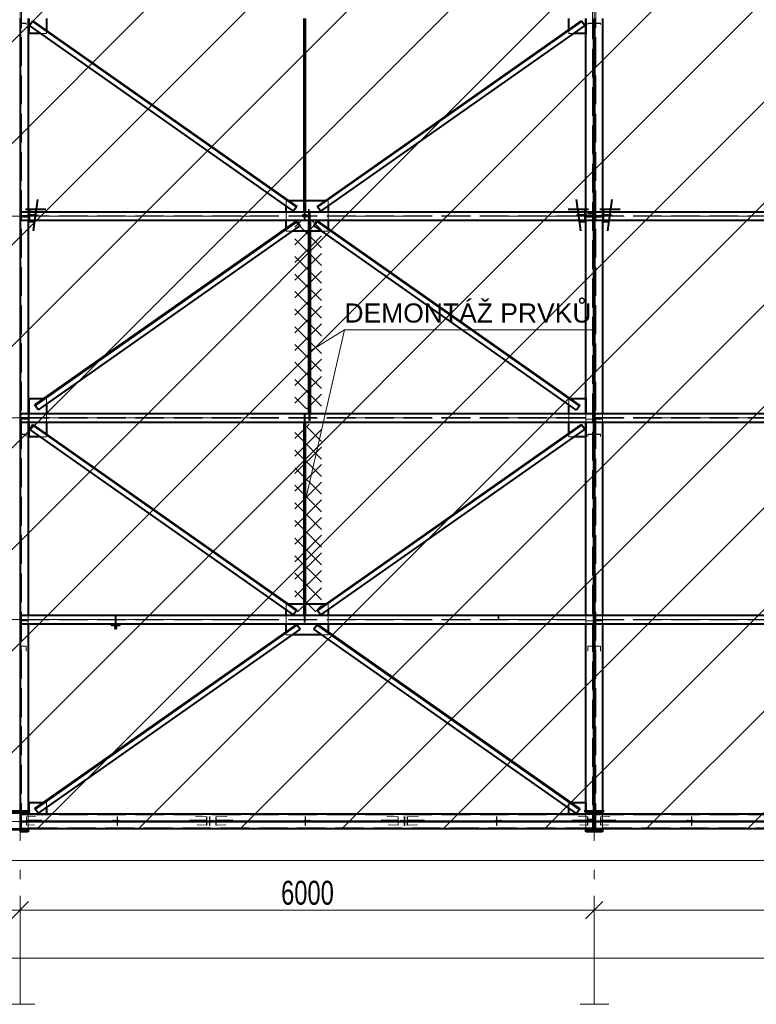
# Model space of a CAD drawing. Header units: metres. Extents: x 235 to 340, y 94 to 153.
# Tile 20 of 48: x 271 to 279, y 127 to 137. Entities that reach past the tile are written whole.
import ezdxf

# ---------------------------------------------------------------- set-up
doc = ezdxf.new("R2010")
doc.units = ezdxf.units.M
for name, pattern in [('__RA_15', [1.7, 1, -0.3, 0.1, -0.3]), ('__RA_2', [0.4, 0.3, -0.1]), ('__RA_4', [0.6, 0.3, -0.1, 0, -0.1, 0, -0.1])]:
    doc.linetypes.add(name, pattern=pattern)
for name, color, linetype, lineweight in [('OSY', 204, '__RA_15', 13), ('POPIS', 7, 'Continuous', 13), ('Standard', 7, 'Continuous', 40), ('VYZTUZ', 11, 'Continuous', 50)]:
    doc.layers.add(name, color=color, linetype=linetype, lineweight=lineweight)
doc.styles.add('ARIAL', font='ARIAL.TTF')

msp = doc.modelspace()

# ---------------------------------------------------------------- linework, layer by layer
at = {"layer": 'OSY', "color": 204, "linetype": '__RA_15', "lineweight": 13}
for p, q in [((271.266, 126.792), (271.266, 152.32)), ((277.266, 126.792), (277.266, 152.32)), ((242.178, 135.02), (323.276, 135.02)), ((242.178, 132.912), (323.276, 132.912)), ((242.178, 130.804), (323.276, 130.804)), ((242.178, 128.697), (323.276, 128.697)), ((271.266, 126.792), (271.266, 126.792)), ((277.266, 126.792), (277.266, 126.792))]:
    msp.add_line(p, q, dxfattribs=at)
at = {"layer": 'OSY', "color": 204, "linetype": 'Continuous', "lineweight": 13}
for p, q in [((271.42, 126.786), (271.121, 126.786)), ((277.42, 126.786), (277.121, 126.786))]:
    msp.add_line(p, q, dxfattribs=at)
at = {"layer": 'Standard', "color": 1, "linetype": 'Continuous', "lineweight": 13}
for p, q in [((262.964, 128.622), (273.577, 139.235)), ((264.024, 128.622), (274.638, 139.235)), ((265.085, 128.622), (275.698, 139.235)), ((266.145, 128.622), (276.759, 139.235)), ((267.206, 128.622), (277.82, 139.235)), ((268.267, 128.622), (278.88, 139.235)), ((269.327, 128.622), (279.941, 139.235)), ((270.388, 128.622), (281.002, 139.235)), ((271.449, 128.622), (282.062, 139.235)), ((272.509, 128.622), (283.123, 139.235)), ((273.57, 128.622), (283.266, 138.317)), ((274.631, 128.622), (283.266, 137.256)), ((275.691, 128.622), (283.266, 136.196)), ((276.752, 128.622), (283.266, 135.135)), ((277.813, 128.622), (283.266, 134.074)), ((278.873, 128.622), (283.266, 133.014))]:
    msp.add_line(p, q, dxfattribs=at)
at = {"layer": 'Standard', "color": 136, "linetype": '__RA_2', "lineweight": 18}
for p, q in [((271.282, 128.587), (271.282, 138.766)), ((277.25, 138.766), (277.25, 128.587)), ((277.282, 128.587), (277.282, 138.766)), ((271.272, 137.03), (271.332, 137.03)), ((271.278, 137.034), (271.278, 137.038)), ((271.332, 137.034), (271.278, 137.034)), ((271.278, 137.034), (271.278, 137.03)), ((271.332, 137.03), (271.332, 137.034)), ((271.332, 137.021), (271.332, 137.03)), ((277.254, 137.034), (277.2, 137.034)), ((277.2, 137.034), (277.2, 137.03)), ((277.2, 137.03), (277.2, 137.021)), ((277.2, 137.03), (277.26, 137.03)), ((277.254, 137.038), (277.254, 137.034)), ((277.254, 137.03), (277.254, 137.034)), ((277.272, 137.03), (277.332, 137.03)), ((277.278, 137.034), (277.278, 137.038)), ((277.332, 137.034), (277.278, 137.034)), ((277.278, 137.034), (277.278, 137.03)), ((277.332, 137.03), (277.332, 137.034)), ((277.332, 137.021), (277.332, 137.03)), ((271.542, 136.927), (271.481, 136.927)), ((271.542, 136.958), (271.542, 136.951)), ((271.542, 136.951), (271.542, 136.927)), ((277, 136.927), (277, 136.965)), ((277.051, 136.927), (277, 136.927)), ((274.062, 135.18), (274.046, 135.18)), ((274.046, 135.125), (274.046, 135.18)), ((274.073, 135.18), (274.062, 135.18)), ((274.247, 135.18), (274.235, 135.18)), ((274.469, 135.18), (274.459, 135.18)), ((274.486, 135.18), (274.469, 135.18)), ((274.486, 135.18), (274.486, 135.125)), ((271.363, 135.036), (271.343, 135.038)), ((271.352, 135.065), (271.352, 134.975)), ((271.363, 135.065), (271.363, 135.036)), ((271.417, 135.038), (271.363, 135.036)), ((271.367, 135.029), (271.367, 135.065)), ((274.046, 134.975), (274.046, 135.065)), ((274.226, 135.038), (274.226, 135.032)), ((274.235, 134.992), (274.235, 135.065)), ((274.236, 134.992), (274.236, 135.065)), ((274.241, 134.992), (274.241, 135.065)), ((274.245, 134.992), (274.245, 135.065)), ((274.247, 135.065), (274.247, 134.992)), ((274.28, 135.093), (274.28, 135.085)), ((274.28, 135.085), (274.28, 135.032)), ((274.286, 135.085), (274.28, 135.085)), ((274.285, 135.052), (274.286, 135.052)), ((274.285, 134.975), (274.285, 135.052)), ((274.286, 135.093), (274.286, 135.085)), ((274.286, 135.026), (274.286, 135.085)), ((274.286, 135.052), (274.291, 135.052)), ((274.286, 134.975), (274.286, 135.052)), ((274.291, 135.052), (274.295, 135.052)), ((274.291, 134.975), (274.291, 135.052)), ((274.295, 135.052), (274.297, 135.052)), ((274.295, 134.975), (274.295, 135.052)), ((274.297, 135.052), (274.297, 134.975)), ((274.486, 135.065), (274.486, 134.975)), ((277.168, 135.036), (277.114, 135.038)), ((277.165, 135.065), (277.165, 135.029)), ((277.168, 135.036), (277.168, 135.065)), ((277.188, 135.038), (277.168, 135.036)), ((277.18, 135.017), (277.18, 135.065)), ((277.252, 135.046), (277.2, 135.046)), ((277.2, 135.046), (277.2, 135.038)), ((277.2, 135.046), (277.2, 135.046)), ((277.2, 135.038), (277.26, 135.038)), ((277.252, 135.099), (277.252, 135.098)), ((277.252, 135.098), (277.252, 135.046)), ((277.26, 135.098), (277.252, 135.098)), ((277.363, 135.036), (277.343, 135.038)), ((277.352, 135.065), (277.352, 134.975)), ((277.363, 135.065), (277.363, 135.036)), ((277.417, 135.038), (277.363, 135.036)), ((277.367, 135.029), (277.367, 135.065)), ((271.272, 135.022), (277.26, 135.022)), ((271.332, 135.018), (271.272, 135.018)), ((271.272, 135.017), (277.26, 135.017)), ((271.272, 135.007), (271.35, 135.007)), ((271.28, 134.975), (271.28, 135.01)), ((271.28, 135.01), (271.28, 135.01)), ((271.28, 135.01), (271.332, 135.01)), ((271.362, 135.025), (271.282, 135.025)), ((271.282, 135.025), (271.352, 135.025)), ((271.352, 135.021), (271.282, 135.021)), ((271.282, 135.017), (271.362, 135.017)), ((271.332, 135.018), (271.332, 135.018)), ((271.332, 135.01), (271.332, 135.018)), ((271.344, 135.032), (271.367, 135.029)), ((271.367, 135.021), (271.344, 135.024)), ((271.344, 135.018), (271.363, 135.016)), ((271.35, 135.017), (271.35, 135.007)), ((271.454, 135.032), (271.362, 135.025)), ((271.362, 135.017), (271.362, 135.025)), ((271.362, 135.017), (271.453, 135.024)), ((271.363, 135.016), (271.414, 135.018)), ((271.363, 135.016), (271.363, 134.975)), ((271.363, 134.962), (271.407, 134.964)), ((271.428, 135.032), (271.367, 135.029)), ((271.367, 135.021), (271.427, 135.024)), ((271.367, 134.975), (271.367, 135.021)), ((274.216, 135.024), (274.216, 135.032)), ((274.296, 135.024), (274.216, 135.024)), ((274.216, 135.024), (274.296, 135.024)), ((274.296, 135.024), (274.216, 135.024)), ((274.216, 135.024), (274.216, 135.016)), ((274.216, 135.024), (274.296, 135.024)), ((274.296, 135.02), (274.216, 135.02)), ((274.296, 135.02), (274.216, 135.02)), ((274.216, 135.016), (274.296, 135.016)), ((274.216, 135.016), (274.296, 135.016)), ((274.28, 135.032), (274.226, 135.032)), ((274.226, 135.032), (274.226, 135.026)), ((274.226, 135.026), (274.286, 135.026)), ((274.226, 135.024), (274.226, 135.018)), ((274.286, 135.018), (274.226, 135.018)), ((274.226, 135.018), (274.226, 135.012)), ((274.226, 135.012), (274.28, 135.012)), ((274.236, 134.992), (274.235, 134.992)), ((274.241, 134.992), (274.236, 134.992)), ((274.245, 134.992), (274.241, 134.992)), ((274.247, 134.992), (274.245, 134.992)), ((274.28, 135.012), (274.28, 135.018)), ((274.28, 135.012), (274.28, 134.958)), ((274.28, 134.958), (274.286, 134.958)), ((274.286, 135.018), (274.286, 135.024)), ((274.286, 134.958), (274.286, 135.018)), ((274.296, 135.032), (274.296, 135.024)), ((274.296, 135.024), (274.296, 135.016)), ((277.17, 135.025), (277.077, 135.032)), ((277.078, 135.024), (277.17, 135.017)), ((277.165, 135.029), (277.104, 135.032)), ((277.105, 135.024), (277.165, 135.021)), ((277.117, 135.018), (277.168, 135.016)), ((277.125, 134.964), (277.168, 134.962)), ((277.165, 135.029), (277.188, 135.032)), ((277.187, 135.024), (277.165, 135.021)), ((277.165, 135.021), (277.165, 134.975)), ((277.168, 135.016), (277.187, 135.018)), ((277.168, 134.975), (277.168, 135.016)), ((277.17, 135.025), (277.17, 135.017)), ((277.25, 135.025), (277.17, 135.025)), ((277.17, 135.017), (277.25, 135.017)), ((277.18, 135.025), (277.25, 135.025)), ((277.25, 135.021), (277.18, 135.021)), ((277.18, 135.007), (277.18, 135.017)), ((277.18, 134.975), (277.18, 135.007)), ((277.18, 135.007), (277.26, 135.007)), ((277.272, 135.022), (283.26, 135.022)), ((277.332, 135.018), (277.272, 135.018)), ((277.272, 135.017), (283.26, 135.017)), ((277.272, 135.007), (277.35, 135.007)), ((277.28, 134.975), (277.28, 135.01)), ((277.28, 135.01), (277.28, 135.01)), ((277.28, 135.01), (277.332, 135.01)), ((277.362, 135.025), (277.282, 135.025)), ((277.282, 135.025), (277.352, 135.025)), ((277.352, 135.021), (277.282, 135.021)), ((277.282, 135.017), (277.362, 135.017)), ((277.332, 135.018), (277.332, 135.018)), ((277.332, 135.01), (277.332, 135.018)), ((277.344, 135.032), (277.367, 135.029)), ((277.367, 135.021), (277.344, 135.024)), ((277.344, 135.018), (277.363, 135.016)), ((277.35, 135.017), (277.35, 135.007)), ((277.454, 135.032), (277.362, 135.025)), ((277.362, 135.017), (277.362, 135.025)), ((277.362, 135.017), (277.453, 135.024)), ((277.363, 135.016), (277.414, 135.018)), ((277.363, 135.016), (277.363, 134.975)), ((277.363, 134.962), (277.407, 134.964)), ((277.428, 135.032), (277.367, 135.029)), ((277.367, 135.021), (277.427, 135.024)), ((277.367, 134.975), (277.367, 135.021)), ((274.046, 134.882), (274.046, 134.89)), ((274.046, 134.86), (274.046, 134.882)), ((274.107, 134.86), (274.046, 134.86)), ((274.297, 134.86), (274.285, 134.86)), ((274.486, 134.86), (274.424, 134.86)), ((274.486, 134.89), (274.486, 134.882)), ((274.486, 134.882), (274.486, 134.86)), ((271.526, 133.112), (271.515, 133.112)), ((271.542, 133.112), (271.526, 133.112)), ((271.542, 133.112), (271.542, 133.057)), ((277.005, 133.112), (277, 133.112)), ((277, 133.05), (277, 133.112)), ((277.016, 133.112), (277.005, 133.112)), ((271.278, 132.961), (271.272, 132.961)), ((271.272, 132.915), (277.26, 132.915)), ((271.272, 132.909), (277.26, 132.909)), ((271.272, 132.899), (271.35, 132.899)), ((271.278, 132.94), (271.278, 132.961)), ((271.278, 132.961), (271.278, 132.961)), ((271.35, 132.909), (271.35, 132.899)), ((271.352, 132.957), (271.352, 132.867)), ((271.362, 132.867), (271.362, 132.957)), ((271.542, 132.957), (271.542, 132.867)), ((274.235, 132.945), (274.236, 132.945)), ((274.235, 132.867), (274.235, 132.945)), ((274.236, 132.945), (274.241, 132.945)), ((274.236, 132.867), (274.236, 132.945)), ((274.241, 132.945), (274.245, 132.945)), ((274.241, 132.867), (274.241, 132.945)), ((274.245, 132.945), (274.247, 132.945)), ((274.245, 132.867), (274.245, 132.945)), ((274.247, 132.945), (274.247, 132.867)), ((274.285, 132.885), (274.285, 132.957)), ((274.286, 132.885), (274.285, 132.885)), ((274.286, 132.885), (274.286, 132.957)), ((274.291, 132.885), (274.286, 132.885)), ((274.291, 132.885), (274.291, 132.957)), ((274.295, 132.885), (274.291, 132.885)), ((274.295, 132.885), (274.295, 132.957)), ((274.297, 132.885), (274.295, 132.885)), ((274.297, 132.957), (274.297, 132.885)), ((277, 132.867), (277, 132.957)), ((277.18, 132.909), (277.18, 132.957)), ((277.18, 132.957), (277.18, 132.909)), ((277.18, 132.899), (277.18, 132.909)), ((277.18, 132.867), (277.18, 132.899)), ((277.18, 132.899), (277.18, 132.867)), ((277.18, 132.899), (277.26, 132.899)), ((277.254, 132.961), (277.254, 132.961)), ((277.26, 132.961), (277.254, 132.961)), ((277.254, 132.961), (277.254, 132.94)), ((277.278, 132.961), (277.272, 132.961)), ((277.272, 132.915), (283.26, 132.915)), ((277.272, 132.909), (283.26, 132.909)), ((277.272, 132.899), (277.35, 132.899)), ((277.278, 132.94), (277.278, 132.961)), ((277.278, 132.961), (277.278, 132.961)), ((277.35, 132.909), (277.35, 132.899)), ((277.352, 132.957), (277.352, 132.867)), ((271.272, 132.737), (271.332, 132.737)), ((271.278, 132.74), (271.278, 132.742)), ((271.332, 132.74), (271.278, 132.74)), ((271.278, 132.74), (271.278, 132.731)), ((271.332, 132.737), (271.332, 132.74)), ((271.332, 132.718), (271.332, 132.737)), ((271.542, 132.712), (271.481, 132.712)), ((271.542, 132.743), (271.542, 132.735)), ((271.542, 132.735), (271.542, 132.712)), ((277, 132.712), (277, 132.75)), ((277.051, 132.712), (277, 132.712)), ((277.254, 132.74), (277.2, 132.74)), ((277.2, 132.74), (277.2, 132.737)), ((277.2, 132.737), (277.2, 132.718)), ((277.2, 132.737), (277.26, 132.737)), ((277.254, 132.742), (277.254, 132.74)), ((277.254, 132.731), (277.254, 132.74)), ((277.272, 132.737), (277.332, 132.737)), ((277.278, 132.74), (277.278, 132.742)), ((277.332, 132.74), (277.278, 132.74)), ((277.278, 132.74), (277.278, 132.731)), ((277.332, 132.737), (277.332, 132.74)), ((277.332, 132.718), (277.332, 132.737)), ((274.062, 130.964), (274.046, 130.964)), ((274.046, 130.91), (274.046, 130.964)), ((274.073, 130.964), (274.062, 130.964)), ((274.247, 130.964), (274.235, 130.964)), ((274.486, 130.964), (274.459, 130.964)), ((274.486, 130.964), (274.486, 130.91)), ((271.352, 130.849), (271.352, 130.759)), ((272.262, 130.817), (272.262, 130.849)), ((272.27, 130.849), (272.27, 130.817)), ((274.046, 130.759), (274.046, 130.849)), ((274.235, 130.777), (274.235, 130.849)), ((274.236, 130.777), (274.236, 130.849)), ((274.241, 130.777), (274.241, 130.849)), ((274.245, 130.777), (274.245, 130.849)), ((274.247, 130.849), (274.247, 130.777)), ((274.486, 130.849), (274.486, 130.759)), ((276.262, 130.817), (276.262, 130.849)), ((276.27, 130.849), (276.27, 130.817)), ((277.18, 130.801), (277.18, 130.849)), ((277.352, 130.849), (277.352, 130.759)), ((271.272, 130.807), (277.26, 130.807)), ((271.272, 130.801), (277.26, 130.801)), ((271.272, 130.791), (271.35, 130.791)), ((271.35, 130.801), (271.35, 130.791)), ((272.27, 130.817), (272.262, 130.817)), ((272.262, 130.817), (272.262, 130.807)), ((272.262, 130.801), (272.262, 130.791)), ((272.262, 130.791), (272.27, 130.791)), ((272.262, 130.759), (272.262, 130.791)), ((272.27, 130.807), (272.27, 130.817)), ((272.27, 130.791), (272.27, 130.801)), ((272.27, 130.791), (272.27, 130.759)), ((274.236, 130.777), (274.235, 130.777)), ((274.241, 130.777), (274.236, 130.777)), ((274.245, 130.777), (274.241, 130.777)), ((274.247, 130.777), (274.245, 130.777)), ((276.27, 130.817), (276.262, 130.817)), ((276.262, 130.817), (276.262, 130.807)), ((276.27, 130.807), (276.27, 130.817)), ((277.18, 130.791), (277.18, 130.801)), ((277.18, 130.759), (277.18, 130.791)), ((277.18, 130.791), (277.26, 130.791)), ((277.272, 130.807), (283.26, 130.807)), ((277.272, 130.801), (283.26, 130.801)), ((277.272, 130.791), (277.35, 130.791)), ((277.35, 130.801), (277.35, 130.791)), ((274.046, 130.667), (274.046, 130.674)), ((274.046, 130.644), (274.046, 130.667)), ((274.107, 130.644), (274.046, 130.644)), ((274.486, 130.644), (274.424, 130.644)), ((274.486, 130.674), (274.486, 130.667)), ((274.486, 130.667), (274.486, 130.644)), ((271.272, 130.527), (271.332, 130.527)), ((271.278, 130.528), (271.278, 130.531)), ((271.332, 130.528), (271.278, 130.528)), ((271.278, 130.528), (271.278, 130.497)), ((271.332, 130.527), (271.332, 130.528)), ((271.332, 130.476), (271.332, 130.527)), ((277.254, 130.528), (277.2, 130.528)), ((277.2, 130.528), (277.2, 130.527)), ((277.2, 130.527), (277.2, 130.476)), ((277.2, 130.527), (277.26, 130.527)), ((277.254, 130.531), (277.254, 130.528)), ((277.254, 130.497), (277.254, 130.528)), ((277.272, 130.527), (277.332, 130.527)), ((277.278, 130.528), (277.278, 130.531)), ((277.332, 130.528), (277.278, 130.528)), ((277.278, 130.528), (277.278, 130.497)), ((277.332, 130.527), (277.332, 130.528)), ((277.332, 130.476), (277.332, 130.527)), ((271.519, 128.892), (271.508, 128.892)), ((271.542, 128.892), (271.519, 128.892)), ((271.542, 128.892), (271.542, 128.842)), ((277.012, 128.892), (277, 128.892)), ((277, 128.835), (277, 128.892)), ((277.023, 128.892), (277.012, 128.892)), ((271.272, 128.772), (271.272, 128.782)), ((271.272, 128.766), (277.26, 128.766)), ((271.352, 128.772), (271.352, 128.622)), ((277.18, 128.622), (277.18, 128.772)), ((277.254, 128.775), (277.254, 128.774)), ((277.254, 128.774), (277.254, 128.72)), ((277.26, 128.774), (277.254, 128.774)), ((277.26, 128.782), (277.26, 128.772)), ((277.272, 128.772), (277.272, 128.782)), ((277.272, 128.766), (283.26, 128.766)), ((277.352, 128.772), (277.352, 128.622)), ((271.272, 128.697), (277.26, 128.697)), ((277.26, 128.697), (271.272, 128.697)), ((271.332, 128.694), (271.272, 128.694)), ((271.278, 128.689), (271.278, 128.688)), ((271.278, 128.634), (271.278, 128.688)), ((271.278, 128.688), (271.332, 128.688)), ((271.416, 128.702), (271.282, 128.702)), ((271.282, 128.694), (271.416, 128.694)), ((271.332, 128.694), (271.332, 128.695)), ((271.332, 128.688), (271.332, 128.694)), ((271.333, 128.745), (271.42, 128.749)), ((271.333, 128.745), (271.333, 128.705)), ((271.335, 128.744), (271.333, 128.745)), ((271.333, 128.705), (271.415, 128.709)), ((271.333, 128.705), (271.354, 128.702)), ((271.414, 128.701), (271.333, 128.697)), ((271.333, 128.697), (271.333, 128.657)), ((271.354, 128.694), (271.333, 128.697)), ((271.408, 128.661), (271.333, 128.657)), ((271.335, 128.744), (271.428, 128.749)), ((271.335, 128.709), (271.335, 128.744)), ((271.335, 128.709), (271.423, 128.713)), ((271.354, 128.706), (271.335, 128.709)), ((271.421, 128.697), (271.335, 128.693)), ((271.335, 128.657), (271.335, 128.693)), ((271.335, 128.693), (271.354, 128.69)), ((271.416, 128.661), (271.335, 128.657)), ((271.354, 128.706), (271.491, 128.713)), ((271.491, 128.709), (271.354, 128.702)), ((271.354, 128.702), (271.354, 128.706)), ((271.354, 128.694), (271.489, 128.701)), ((271.489, 128.697), (271.354, 128.69)), ((271.354, 128.69), (271.354, 128.694)), ((271.416, 128.709), (271.416, 128.702)), ((271.416, 128.694), (271.416, 128.702)), ((272.301, 128.707), (272.231, 128.707)), ((272.231, 128.701), (272.231, 128.707)), ((272.301, 128.701), (272.231, 128.701)), ((272.231, 128.693), (272.231, 128.701)), ((272.231, 128.699), (272.301, 128.699)), ((272.231, 128.693), (272.301, 128.693)), ((272.246, 128.713), (272.246, 128.706)), ((272.282, 128.706), (272.246, 128.706)), ((272.246, 128.706), (272.246, 128.702)), ((272.246, 128.702), (272.286, 128.702)), ((272.246, 128.701), (272.246, 128.694)), ((272.286, 128.694), (272.246, 128.694)), ((272.246, 128.694), (272.246, 128.69)), ((272.246, 128.69), (272.282, 128.69)), ((272.282, 128.749), (272.282, 128.742)), ((272.282, 128.742), (272.282, 128.706)), ((272.286, 128.742), (272.282, 128.742)), ((272.282, 128.69), (272.282, 128.697)), ((272.282, 128.69), (272.282, 128.654)), ((272.286, 128.749), (272.286, 128.742)), ((272.286, 128.702), (272.286, 128.742)), ((272.286, 128.694), (272.286, 128.701)), ((272.286, 128.654), (272.286, 128.694)), ((272.301, 128.707), (272.301, 128.701)), ((272.301, 128.693), (272.301, 128.701)), ((273.04, 128.713), (273.197, 128.705)), ((273.197, 128.701), (273.041, 128.709)), ((273.042, 128.701), (273.197, 128.693)), ((273.197, 128.689), (273.042, 128.697)), ((273.103, 128.749), (273.216, 128.743)), ((273.108, 128.713), (273.216, 128.708)), ((273.111, 128.749), (273.218, 128.744)), ((273.216, 128.692), (273.111, 128.697)), ((273.116, 128.701), (273.116, 128.709)), ((273.116, 128.701), (273.116, 128.693)), ((273.416, 128.701), (273.116, 128.701)), ((273.116, 128.693), (273.416, 128.693)), ((273.216, 128.656), (273.116, 128.661)), ((273.117, 128.709), (273.218, 128.704)), ((273.218, 128.696), (273.118, 128.701)), ((273.218, 128.656), (273.123, 128.661)), ((273.216, 128.708), (273.197, 128.705)), ((273.197, 128.705), (273.197, 128.701)), ((273.197, 128.701), (273.218, 128.704)), ((273.218, 128.696), (273.197, 128.693)), ((273.197, 128.693), (273.197, 128.689)), ((273.197, 128.689), (273.216, 128.692)), ((273.218, 128.744), (273.216, 128.743)), ((273.216, 128.743), (273.216, 128.708)), ((273.216, 128.692), (273.216, 128.656)), ((273.218, 128.704), (273.218, 128.744)), ((273.218, 128.656), (273.218, 128.696)), ((273.246, 128.742), (273.246, 128.749)), ((273.25, 128.742), (273.246, 128.742)), ((273.246, 128.742), (273.246, 128.702)), ((273.246, 128.702), (273.286, 128.702)), ((273.246, 128.701), (273.246, 128.694)), ((273.246, 128.694), (273.246, 128.654)), ((273.286, 128.694), (273.246, 128.694)), ((273.25, 128.742), (273.25, 128.749)), ((273.25, 128.706), (273.25, 128.742)), ((273.286, 128.706), (273.25, 128.706)), ((273.25, 128.697), (273.25, 128.69)), ((273.25, 128.654), (273.25, 128.69)), ((273.25, 128.69), (273.286, 128.69)), ((273.286, 128.706), (273.286, 128.713)), ((273.286, 128.702), (273.286, 128.706)), ((273.286, 128.694), (273.286, 128.701)), ((273.286, 128.69), (273.286, 128.694)), ((273.313, 128.744), (273.42, 128.749)), ((273.313, 128.744), (273.313, 128.704)), ((273.315, 128.743), (273.313, 128.744)), ((273.313, 128.704), (273.415, 128.709)), ((273.313, 128.704), (273.334, 128.701)), ((273.414, 128.701), (273.313, 128.696)), ((273.313, 128.696), (273.313, 128.656)), ((273.334, 128.693), (273.313, 128.696)), ((273.408, 128.661), (273.313, 128.656)), ((273.315, 128.743), (273.428, 128.749)), ((273.315, 128.708), (273.315, 128.743)), ((273.315, 128.708), (273.423, 128.713)), ((273.334, 128.705), (273.315, 128.708)), ((273.421, 128.697), (273.315, 128.692)), ((273.315, 128.656), (273.315, 128.692)), ((273.315, 128.692), (273.334, 128.689)), ((273.416, 128.661), (273.315, 128.656)), ((273.334, 128.705), (273.491, 128.713)), ((273.491, 128.709), (273.334, 128.701)), ((273.334, 128.701), (273.334, 128.705)), ((273.334, 128.693), (273.489, 128.701)), ((273.489, 128.697), (273.334, 128.689)), ((273.334, 128.689), (273.334, 128.693)), ((273.416, 128.709), (273.416, 128.701)), ((273.416, 128.701), (273.416, 128.693)), ((274.231, 128.701), (274.231, 128.707)), ((274.301, 128.707), (274.231, 128.707)), ((274.301, 128.701), (274.231, 128.701)), ((274.231, 128.701), (274.231, 128.693)), ((274.231, 128.699), (274.301, 128.699)), ((274.231, 128.693), (274.301, 128.693)), ((274.246, 128.742), (274.246, 128.749)), ((274.246, 128.742), (274.246, 128.702)), ((274.25, 128.742), (274.246, 128.742)), ((274.246, 128.702), (274.286, 128.702)), ((274.246, 128.701), (274.246, 128.694)), ((274.246, 128.694), (274.246, 128.654)), ((274.286, 128.694), (274.246, 128.694)), ((274.25, 128.742), (274.25, 128.749)), ((274.25, 128.706), (274.25, 128.742)), ((274.286, 128.706), (274.25, 128.706)), ((274.25, 128.697), (274.25, 128.69)), ((274.25, 128.654), (274.25, 128.69)), ((274.25, 128.69), (274.286, 128.69)), ((274.286, 128.706), (274.286, 128.713)), ((274.286, 128.702), (274.286, 128.706)), ((274.286, 128.694), (274.286, 128.701)), ((274.286, 128.69), (274.286, 128.694)), ((274.301, 128.707), (274.301, 128.701)), ((274.301, 128.701), (274.301, 128.693)), ((275.04, 128.713), (275.197, 128.705)), ((275.197, 128.701), (275.041, 128.709)), ((275.042, 128.701), (275.197, 128.693)), ((275.197, 128.689), (275.042, 128.697)), ((275.103, 128.749), (275.216, 128.743)), ((275.108, 128.713), (275.216, 128.708)), ((275.111, 128.749), (275.218, 128.744)), ((275.216, 128.692), (275.111, 128.697)), ((275.116, 128.701), (275.116, 128.709)), ((275.116, 128.693), (275.116, 128.701)), ((275.416, 128.701), (275.116, 128.701)), ((275.116, 128.693), (275.416, 128.693)), ((275.216, 128.656), (275.116, 128.661)), ((275.117, 128.709), (275.218, 128.704)), ((275.218, 128.696), (275.118, 128.701)), ((275.218, 128.656), (275.123, 128.661)), ((275.216, 128.708), (275.197, 128.705)), ((275.197, 128.705), (275.197, 128.701)), ((275.197, 128.701), (275.218, 128.704)), ((275.218, 128.696), (275.197, 128.693)), ((275.197, 128.693), (275.197, 128.689)), ((275.197, 128.689), (275.216, 128.692)), ((275.218, 128.744), (275.216, 128.743)), ((275.216, 128.743), (275.216, 128.708)), ((275.216, 128.692), (275.216, 128.656)), ((275.218, 128.704), (275.218, 128.744)), ((275.218, 128.656), (275.218, 128.696)), ((275.246, 128.713), (275.246, 128.706)), ((275.282, 128.706), (275.246, 128.706)), ((275.246, 128.706), (275.246, 128.702)), ((275.246, 128.702), (275.286, 128.702)), ((275.246, 128.701), (275.246, 128.694)), ((275.286, 128.694), (275.246, 128.694)), ((275.246, 128.694), (275.246, 128.69)), ((275.246, 128.69), (275.282, 128.69)), ((275.282, 128.749), (275.282, 128.742)), ((275.282, 128.742), (275.282, 128.706)), ((275.286, 128.742), (275.282, 128.742)), ((275.282, 128.69), (275.282, 128.697)), ((275.282, 128.69), (275.282, 128.654)), ((275.286, 128.749), (275.286, 128.742)), ((275.286, 128.702), (275.286, 128.742)), ((275.286, 128.694), (275.286, 128.701)), ((275.286, 128.654), (275.286, 128.694)), ((275.313, 128.744), (275.42, 128.749)), ((275.313, 128.744), (275.313, 128.704)), ((275.315, 128.743), (275.313, 128.744)), ((275.313, 128.704), (275.415, 128.709)), ((275.313, 128.704), (275.334, 128.701)), ((275.414, 128.701), (275.313, 128.696)), ((275.313, 128.696), (275.313, 128.656)), ((275.334, 128.693), (275.313, 128.696)), ((275.408, 128.661), (275.313, 128.656)), ((275.315, 128.743), (275.428, 128.749)), ((275.315, 128.708), (275.315, 128.743)), ((275.315, 128.708), (275.423, 128.713)), ((275.334, 128.705), (275.315, 128.708)), ((275.421, 128.697), (275.315, 128.692)), ((275.315, 128.656), (275.315, 128.692)), ((275.315, 128.692), (275.334, 128.689)), ((275.416, 128.661), (275.315, 128.656)), ((275.334, 128.705), (275.491, 128.713)), ((275.491, 128.709), (275.334, 128.701)), ((275.334, 128.701), (275.334, 128.705)), ((275.334, 128.693), (275.489, 128.701)), ((275.489, 128.697), (275.334, 128.689)), ((275.334, 128.689), (275.334, 128.693)), ((275.416, 128.709), (275.416, 128.701)), ((275.416, 128.693), (275.416, 128.701)), ((276.231, 128.701), (276.231, 128.707)), ((276.301, 128.707), (276.231, 128.707)), ((276.301, 128.701), (276.231, 128.701)), ((276.231, 128.701), (276.231, 128.693)), ((276.231, 128.699), (276.301, 128.699)), ((276.231, 128.693), (276.301, 128.693)), ((276.246, 128.742), (276.246, 128.749)), ((276.246, 128.742), (276.246, 128.702)), ((276.25, 128.742), (276.246, 128.742)), ((276.246, 128.702), (276.286, 128.702)), ((276.246, 128.701), (276.246, 128.694)), ((276.246, 128.694), (276.246, 128.654)), ((276.286, 128.694), (276.246, 128.694)), ((276.25, 128.742), (276.25, 128.749)), ((276.25, 128.706), (276.25, 128.742)), ((276.286, 128.706), (276.25, 128.706)), ((276.25, 128.697), (276.25, 128.69)), ((276.25, 128.654), (276.25, 128.69)), ((276.25, 128.69), (276.286, 128.69)), ((276.286, 128.706), (276.286, 128.713)), ((276.286, 128.702), (276.286, 128.706)), ((276.286, 128.694), (276.286, 128.701)), ((276.286, 128.69), (276.286, 128.694)), ((276.301, 128.707), (276.301, 128.701)), ((276.301, 128.701), (276.301, 128.693)), ((277.04, 128.713), (277.177, 128.706)), ((277.177, 128.702), (277.041, 128.709)), ((277.042, 128.701), (277.177, 128.694)), ((277.177, 128.69), (277.042, 128.697)), ((277.103, 128.749), (277.196, 128.744)), ((277.108, 128.713), (277.196, 128.709)), ((277.111, 128.749), (277.198, 128.745)), ((277.196, 128.693), (277.111, 128.697)), ((277.116, 128.702), (277.116, 128.709)), ((277.116, 128.702), (277.116, 128.694)), ((277.25, 128.702), (277.116, 128.702)), ((277.116, 128.694), (277.25, 128.694)), ((277.196, 128.657), (277.116, 128.661)), ((277.117, 128.709), (277.198, 128.705)), ((277.198, 128.697), (277.118, 128.701)), ((277.198, 128.657), (277.123, 128.661)), ((277.196, 128.709), (277.177, 128.706)), ((277.177, 128.706), (277.177, 128.702)), ((277.177, 128.702), (277.198, 128.705)), ((277.198, 128.697), (277.177, 128.694)), ((277.177, 128.694), (277.177, 128.69)), ((277.177, 128.69), (277.196, 128.693)), ((277.198, 128.745), (277.196, 128.744)), ((277.196, 128.744), (277.196, 128.709)), ((277.196, 128.693), (277.196, 128.657)), ((277.198, 128.705), (277.198, 128.745)), ((277.198, 128.657), (277.198, 128.697)), ((277.2, 128.721), (277.2, 128.72)), ((277.254, 128.72), (277.2, 128.72)), ((277.2, 128.72), (277.2, 128.714)), ((277.2, 128.714), (277.26, 128.714)), ((277.272, 128.697), (283.26, 128.697)), ((283.26, 128.697), (277.272, 128.697)), ((277.332, 128.694), (277.272, 128.694)), ((277.278, 128.689), (277.278, 128.688)), ((277.278, 128.634), (277.278, 128.688)), ((277.278, 128.688), (277.332, 128.688)), ((277.416, 128.702), (277.282, 128.702)), ((277.282, 128.694), (277.416, 128.694)), ((277.332, 128.694), (277.332, 128.695)), ((277.332, 128.688), (277.332, 128.694)), ((277.333, 128.745), (277.42, 128.749)), ((277.333, 128.745), (277.333, 128.705)), ((277.335, 128.744), (277.333, 128.745)), ((277.333, 128.705), (277.415, 128.709)), ((277.333, 128.705), (277.354, 128.702)), ((277.414, 128.701), (277.333, 128.697)), ((277.333, 128.697), (277.333, 128.657)), ((277.354, 128.694), (277.333, 128.697)), ((277.408, 128.661), (277.333, 128.657)), ((277.335, 128.744), (277.428, 128.749)), ((277.335, 128.709), (277.335, 128.744)), ((277.335, 128.709), (277.423, 128.713)), ((277.354, 128.706), (277.335, 128.709)), ((277.421, 128.697), (277.335, 128.693)), ((277.335, 128.657), (277.335, 128.693)), ((277.335, 128.693), (277.354, 128.69)), ((277.416, 128.661), (277.335, 128.657)), ((277.354, 128.706), (277.491, 128.713)), ((277.491, 128.709), (277.354, 128.702)), ((277.354, 128.702), (277.354, 128.706)), ((277.354, 128.694), (277.489, 128.701)), ((277.489, 128.697), (277.354, 128.69)), ((277.354, 128.69), (277.354, 128.694)), ((277.416, 128.709), (277.416, 128.702)), ((277.416, 128.694), (277.416, 128.702)), ((278.301, 128.707), (278.231, 128.707)), ((278.231, 128.701), (278.231, 128.707)), ((278.301, 128.701), (278.231, 128.701)), ((278.231, 128.693), (278.231, 128.701)), ((278.231, 128.699), (278.301, 128.699)), ((278.231, 128.693), (278.301, 128.693)), ((278.246, 128.713), (278.246, 128.706)), ((278.282, 128.706), (278.246, 128.706)), ((278.246, 128.706), (278.246, 128.702)), ((278.246, 128.702), (278.286, 128.702)), ((278.246, 128.701), (278.246, 128.694)), ((278.286, 128.694), (278.246, 128.694)), ((278.246, 128.694), (278.246, 128.69)), ((278.246, 128.69), (278.282, 128.69)), ((278.282, 128.749), (278.282, 128.742)), ((278.282, 128.742), (278.282, 128.706)), ((278.286, 128.742), (278.282, 128.742)), ((278.282, 128.69), (278.282, 128.697)), ((278.282, 128.69), (278.282, 128.654)), ((278.286, 128.749), (278.286, 128.742)), ((278.286, 128.702), (278.286, 128.742)), ((278.286, 128.694), (278.286, 128.701)), ((278.286, 128.654), (278.286, 128.694)), ((278.301, 128.707), (278.301, 128.701)), ((278.301, 128.693), (278.301, 128.701)), ((271.272, 128.634), (271.278, 128.634)), ((277.26, 128.628), (271.272, 128.628)), ((271.272, 128.612), (271.272, 128.622)), ((271.272, 128.593), (271.282, 128.593)), ((271.282, 128.587), (271.352, 128.587)), ((271.333, 128.657), (271.335, 128.657)), ((272.282, 128.654), (272.286, 128.654)), ((273.216, 128.656), (273.218, 128.656)), ((273.246, 128.654), (273.25, 128.654)), ((273.313, 128.656), (273.315, 128.656)), ((274.246, 128.654), (274.25, 128.654)), ((275.216, 128.656), (275.218, 128.656)), ((275.282, 128.654), (275.286, 128.654)), ((275.313, 128.656), (275.315, 128.656)), ((276.246, 128.654), (276.25, 128.654)), ((277.18, 128.587), (277.25, 128.587)), ((277.196, 128.657), (277.198, 128.657)), ((277.25, 128.593), (277.26, 128.593)), ((277.272, 128.634), (277.278, 128.634)), ((283.26, 128.628), (277.272, 128.628)), ((277.272, 128.612), (277.272, 128.622)), ((277.272, 128.593), (277.282, 128.593)), ((277.282, 128.587), (277.352, 128.587)), ((277.333, 128.657), (277.335, 128.657)), ((278.282, 128.654), (278.286, 128.654))]:
    msp.add_line(p, q, dxfattribs=at)
at = {"layer": 'Standard', "color": 1, "linetype": 'Continuous', "lineweight": 40}
for p, q in [((271.272, 135.065), (271.272, 137.082)), ((271.352, 137.082), (271.352, 135.065)), ((271.362, 136.927), (271.362, 137.082)), ((271.364, 137.009), (271.395, 137.054)), ((274.124, 135.07), (271.364, 137.009)), ((271.395, 137.054), (271.398, 137.059)), ((274.155, 135.115), (271.395, 137.054)), ((271.398, 137.059), (274.158, 135.12)), ((271.542, 137.082), (271.542, 136.958)), ((274.235, 135.065), (274.235, 137.082)), ((274.236, 135.065), (274.236, 137.082)), ((274.241, 135.065), (274.241, 137.082)), ((274.245, 135.065), (274.245, 137.082)), ((274.247, 137.082), (274.247, 135.065)), ((274.373, 135.12), (277.133, 137.059)), ((277.136, 137.054), (274.376, 135.115)), ((277.167, 137.01), (274.407, 135.07)), ((277, 136.965), (277, 137.082)), ((277.133, 137.059), (277.136, 137.054)), ((277.136, 137.054), (277.167, 137.01)), ((277.18, 136.927), (277.18, 137.082)), ((277.18, 137.082), (277.18, 136.927)), ((277.26, 137.082), (277.26, 135.065)), ((277.272, 135.065), (277.272, 137.082)), ((277.352, 137.082), (277.352, 135.065)), ((271.272, 136.918), (271.26, 136.918)), ((271.481, 136.927), (271.362, 136.927)), ((277.18, 136.927), (277.051, 136.927)), ((277.18, 135.065), (277.18, 136.927)), ((277.272, 136.918), (277.26, 136.918)), ((274.235, 135.18), (274.073, 135.18)), ((274.459, 135.18), (274.247, 135.18)), ((271.272, 135.121), (271.26, 135.121)), ((271.272, 135.065), (277.26, 135.065)), ((271.272, 134.975), (271.272, 135.065)), ((271.425, 135.093), (271.363, 135.089)), ((271.367, 135.089), (271.363, 135.089)), ((271.363, 135.089), (271.363, 135.065)), ((271.436, 135.093), (271.367, 135.089)), ((271.367, 135.065), (271.367, 135.089)), ((274.046, 135.065), (274.046, 135.125)), ((274.155, 135.115), (274.124, 135.07)), ((274.158, 135.12), (274.155, 135.115)), ((274.376, 135.115), (274.373, 135.12)), ((274.407, 135.07), (274.376, 135.115)), ((274.486, 135.125), (274.486, 135.065)), ((277.165, 135.089), (277.095, 135.093)), ((277.168, 135.089), (277.107, 135.093)), ((277.168, 135.089), (277.165, 135.089)), ((277.165, 135.089), (277.165, 135.065)), ((277.168, 135.065), (277.168, 135.089)), ((277.272, 135.121), (277.26, 135.121)), ((277.26, 135.065), (277.26, 134.975)), ((277.272, 135.065), (283.26, 135.065)), ((277.272, 134.975), (277.272, 135.065)), ((277.425, 135.093), (277.363, 135.089)), ((277.367, 135.089), (277.363, 135.089)), ((277.363, 135.089), (277.363, 135.065)), ((277.436, 135.093), (277.367, 135.089)), ((277.367, 135.065), (277.367, 135.089)), ((271.272, 135.017), (271.26, 135.017)), ((271.26, 135.007), (271.272, 135.007)), ((271.272, 132.957), (271.272, 134.975)), ((271.272, 134.975), (277.26, 134.975)), ((271.352, 134.975), (271.352, 132.957)), ((271.363, 134.975), (271.363, 134.962)), ((271.363, 134.962), (271.367, 134.961)), ((271.367, 134.961), (271.367, 134.975)), ((271.367, 134.961), (271.418, 134.964)), ((271.422, 133.046), (274.159, 134.969)), ((274.162, 134.964), (271.425, 133.041)), ((274.046, 134.89), (274.046, 134.975)), ((274.159, 134.969), (274.162, 134.964)), ((274.162, 134.964), (274.193, 134.92)), ((274.285, 132.957), (274.285, 134.975)), ((274.286, 132.957), (274.286, 134.975)), ((274.291, 132.957), (274.291, 134.975)), ((274.295, 132.957), (274.295, 134.975)), ((274.297, 134.975), (274.297, 132.957)), ((274.337, 134.921), (274.368, 134.965)), ((274.368, 134.965), (274.371, 134.97)), ((277.111, 133.038), (274.368, 134.965)), ((274.371, 134.97), (277.115, 133.042)), ((274.486, 134.975), (274.486, 134.89)), ((277.113, 134.964), (277.165, 134.961)), ((277.165, 134.975), (277.165, 134.961)), ((277.165, 134.961), (277.168, 134.962)), ((277.168, 134.962), (277.168, 134.975)), ((277.18, 133.112), (277.18, 134.975)), ((277.272, 135.017), (277.26, 135.017)), ((277.26, 135.007), (277.272, 135.007)), ((277.26, 134.975), (277.26, 132.957)), ((277.272, 132.957), (277.272, 134.975)), ((277.272, 134.975), (283.26, 134.975)), ((277.352, 134.975), (277.352, 132.957)), ((277.363, 134.975), (277.363, 134.962)), ((277.363, 134.962), (277.367, 134.961)), ((277.367, 134.961), (277.367, 134.975)), ((277.367, 134.961), (277.418, 134.964)), ((274.193, 134.92), (271.456, 132.997)), ((274.285, 134.86), (274.107, 134.86)), ((274.424, 134.86), (274.297, 134.86)), ((277.08, 132.993), (274.337, 134.921)), ((271.272, 134.771), (271.26, 134.771)), ((277.272, 134.771), (277.26, 134.771)), ((271.515, 133.112), (271.362, 133.112)), ((271.362, 132.957), (271.362, 133.112)), ((277.18, 133.112), (277.016, 133.112)), ((277.18, 132.957), (277.18, 133.112)), ((277.18, 133.112), (277.18, 132.957)), ((271.272, 133.003), (271.26, 133.003)), ((271.425, 133.041), (271.422, 133.046)), ((271.456, 132.997), (271.425, 133.041)), ((271.542, 133.057), (271.542, 132.957)), ((277, 132.957), (277, 133.05)), ((277.111, 133.038), (277.08, 132.993)), ((277.115, 133.042), (277.111, 133.038)), ((277.272, 133.003), (277.26, 133.003)), ((271.272, 132.909), (271.26, 132.909)), ((271.26, 132.899), (271.272, 132.899)), ((271.272, 132.957), (277.26, 132.957)), ((271.272, 132.867), (271.272, 132.957)), ((277.26, 132.957), (277.26, 132.867)), ((277.272, 132.909), (277.26, 132.909)), ((277.26, 132.899), (277.272, 132.899)), ((277.272, 132.957), (283.26, 132.957)), ((277.272, 132.867), (277.272, 132.957)), ((271.272, 130.849), (271.272, 132.867)), ((271.272, 132.867), (277.26, 132.867)), ((271.352, 132.867), (271.352, 130.849)), ((271.362, 132.712), (271.362, 132.867)), ((271.364, 132.794), (271.395, 132.838)), ((274.124, 130.855), (271.364, 132.794)), ((271.395, 132.838), (271.398, 132.843)), ((274.155, 130.899), (271.395, 132.838)), ((271.398, 132.843), (274.158, 130.904)), ((271.542, 132.867), (271.542, 132.743)), ((274.235, 130.849), (274.235, 132.867)), ((274.236, 130.849), (274.236, 132.867)), ((274.241, 130.849), (274.241, 132.867)), ((274.245, 130.849), (274.245, 132.867)), ((274.247, 132.867), (274.247, 130.849)), ((274.373, 130.904), (277.133, 132.843)), ((277.136, 132.838), (274.376, 130.899)), ((277.167, 132.794), (274.407, 130.855)), ((277, 132.75), (277, 132.867)), ((277.133, 132.843), (277.136, 132.838)), ((277.136, 132.838), (277.167, 132.794)), ((277.18, 132.712), (277.18, 132.867)), ((277.18, 132.867), (277.18, 132.712)), ((277.26, 132.867), (277.26, 130.849)), ((277.272, 130.849), (277.272, 132.867)), ((277.272, 132.867), (283.26, 132.867)), ((277.352, 132.867), (277.352, 130.849)), ((271.481, 132.712), (271.362, 132.712)), ((277.18, 132.712), (277.051, 132.712)), ((277.18, 130.849), (277.18, 132.712)), ((271.272, 132.603), (271.26, 132.603)), ((277.272, 132.603), (277.26, 132.603)), ((274.235, 130.964), (274.073, 130.964)), ((274.459, 130.964), (274.247, 130.964)), ((271.272, 130.885), (271.26, 130.885)), ((271.272, 130.849), (277.26, 130.849)), ((271.272, 130.759), (271.272, 130.849)), ((274.046, 130.849), (274.046, 130.91)), ((274.155, 130.899), (274.124, 130.855)), ((274.158, 130.904), (274.155, 130.899)), ((274.376, 130.899), (274.373, 130.904)), ((274.407, 130.855), (274.376, 130.899)), ((274.486, 130.91), (274.486, 130.849)), ((277.272, 130.885), (277.26, 130.885)), ((277.26, 130.849), (277.26, 130.759)), ((277.272, 130.849), (283.26, 130.849)), ((277.272, 130.759), (277.272, 130.849)), ((271.272, 130.801), (271.26, 130.801)), ((271.26, 130.791), (271.272, 130.791)), ((271.272, 128.782), (271.272, 130.759)), ((271.272, 130.759), (277.26, 130.759)), ((271.352, 130.759), (271.352, 128.772)), ((271.422, 128.831), (274.159, 130.754)), ((274.162, 130.749), (271.425, 128.826)), ((272.216, 130.751), (272.216, 130.759)), ((272.216, 130.751), (272.316, 130.751)), ((272.223, 130.751), (272.223, 130.746)), ((272.223, 130.746), (272.258, 130.746)), ((272.258, 130.746), (272.258, 130.711)), ((272.263, 130.711), (272.263, 130.751)), ((272.268, 130.751), (272.268, 130.711)), ((272.273, 130.711), (272.273, 130.746)), ((272.273, 130.746), (272.308, 130.746)), ((272.308, 130.746), (272.308, 130.751)), ((272.316, 130.759), (272.316, 130.751)), ((274.046, 130.674), (274.046, 130.759)), ((274.159, 130.754), (274.162, 130.749)), ((274.162, 130.749), (274.193, 130.704)), ((274.337, 130.706), (274.368, 130.75)), ((274.368, 130.75), (274.371, 130.755)), ((277.111, 128.822), (274.368, 130.75)), ((274.371, 130.755), (277.115, 128.827)), ((274.486, 130.759), (274.486, 130.674)), ((277.18, 128.892), (277.18, 130.759)), ((277.272, 130.801), (277.26, 130.801)), ((277.26, 130.791), (277.272, 130.791)), ((277.26, 130.759), (277.26, 128.782)), ((277.272, 128.782), (277.272, 130.759)), ((277.272, 130.759), (283.26, 130.759)), ((277.352, 130.759), (277.352, 128.772)), ((274.193, 130.704), (271.456, 128.781)), ((272.258, 130.711), (272.263, 130.711)), ((272.268, 130.711), (272.273, 130.711)), ((274.424, 130.644), (274.107, 130.644)), ((277.08, 128.778), (274.337, 130.706)), ((271.272, 130.385), (271.26, 130.385)), ((277.272, 130.385), (277.26, 130.385)), ((271.508, 128.892), (271.362, 128.892)), ((271.362, 128.772), (271.362, 128.892)), ((277.18, 128.892), (277.023, 128.892)), ((277.18, 128.892), (277.18, 128.782)), ((277.18, 128.782), (277.18, 128.892)), ((271.35, 128.782), (271.18, 128.782)), ((271.272, 128.798), (271.26, 128.798)), ((271.26, 128.772), (271.272, 128.772)), ((277.26, 128.772), (271.272, 128.772)), ((271.272, 128.697), (271.272, 128.772)), ((271.35, 128.782), (271.35, 128.772)), ((271.425, 128.826), (271.422, 128.831)), ((271.456, 128.781), (271.425, 128.826)), ((271.542, 128.842), (271.542, 128.772)), ((277, 128.772), (277, 128.835)), ((277.111, 128.822), (277.08, 128.778)), ((277.115, 128.827), (277.111, 128.822)), ((277.18, 128.772), (277.18, 128.782)), ((277.35, 128.782), (277.18, 128.782)), ((277.272, 128.798), (277.26, 128.798)), ((277.26, 128.772), (277.272, 128.772)), ((277.26, 128.772), (277.26, 128.697)), ((283.26, 128.772), (277.272, 128.772)), ((277.272, 128.697), (277.272, 128.772)), ((277.35, 128.782), (277.35, 128.772)), ((271.272, 128.697), (277.26, 128.697)), ((277.26, 128.697), (271.272, 128.697)), ((271.272, 128.622), (271.272, 128.697)), ((277.26, 128.697), (277.26, 128.622)), ((277.272, 128.697), (283.26, 128.697)), ((283.26, 128.697), (277.272, 128.697)), ((277.272, 128.622), (277.272, 128.697)), ((271.18, 128.612), (271.35, 128.612)), ((271.272, 128.622), (271.26, 128.622)), ((271.272, 128.597), (271.26, 128.597)), ((271.272, 128.622), (277.26, 128.622)), ((271.272, 128.586), (271.272, 128.612)), ((271.352, 128.586), (271.272, 128.586)), ((271.35, 128.622), (271.35, 128.612)), ((271.352, 128.622), (271.352, 128.586)), ((277.18, 128.612), (277.18, 128.622)), ((277.18, 128.586), (277.18, 128.612)), ((277.18, 128.612), (277.35, 128.612)), ((277.26, 128.586), (277.18, 128.586)), ((277.26, 128.622), (277.26, 128.586)), ((277.272, 128.622), (277.26, 128.622)), ((277.272, 128.597), (277.26, 128.597)), ((277.272, 128.622), (283.26, 128.622)), ((277.272, 128.586), (277.272, 128.612)), ((277.352, 128.586), (277.272, 128.586)), ((277.35, 128.622), (277.35, 128.612)), ((277.352, 128.622), (277.352, 128.586))]:
    msp.add_line(p, q, dxfattribs=at)
at = {"layer": 'Standard', "color": 1, "linetype": '__RA_4', "lineweight": 40}
for p, q in [((271.45, 135.192), (271.418, 134.966)), ((277.113, 134.966), (277.081, 135.192)), ((277.45, 135.192), (277.418, 134.966)), ((271.325, 135.093), (271.536, 135.093)), ((271.433, 135.074), (271.404, 134.865)), ((276.995, 135.093), (277.207, 135.093)), ((277.127, 134.865), (277.098, 135.074)), ((277.325, 135.093), (277.536, 135.093)), ((277.433, 135.074), (277.404, 134.865)), ((271.16, 128.806), (271.372, 128.806)), ((277.16, 128.806), (277.372, 128.806))]:
    msp.add_line(p, q, dxfattribs=at)
at = {"layer": 'Standard', "color": 7, "linetype": 'Continuous', "lineweight": 13}
for p, q in [((274.138, 134.719), (274.384, 134.965)), ((274.138, 134.902), (274.2, 134.965)), ((274.138, 134.965), (274.415, 134.688)), ((274.322, 134.965), (274.415, 134.871)), ((274.138, 134.535), (274.415, 134.813)), ((274.138, 134.782), (274.415, 134.504)), ((274.138, 134.351), (274.415, 134.629)), ((274.138, 134.598), (274.415, 134.32)), ((274.138, 134.167), (274.415, 134.445)), ((274.138, 134.414), (274.415, 134.136)), ((274.138, 133.983), (274.415, 134.261)), ((274.138, 134.23), (274.415, 133.952)), ((274.138, 133.799), (274.415, 134.077)), ((274.138, 134.046), (274.415, 133.768)), ((274.138, 133.616), (274.415, 133.893)), ((274.138, 133.862), (274.415, 133.585)), ((274.656, 133.831), (274.244, 132.019)), ((274.294, 133.607), (274.656, 133.831)), ((274.656, 133.831), (277.247, 133.831)), ((274.138, 133.432), (274.415, 133.709)), ((274.138, 133.678), (274.415, 133.401)), ((274.138, 133.248), (274.415, 133.526)), ((274.138, 133.495), (274.415, 133.217)), ((274.138, 133.064), (274.415, 133.342)), ((274.138, 133.311), (274.415, 133.033)), ((274.138, 133.127), (274.259, 133.006)), ((274.263, 133.006), (274.415, 133.158)), ((274.138, 132.696), (274.287, 132.845)), ((274.138, 132.512), (274.415, 132.79)), ((274.235, 132.845), (274.415, 132.665)), ((274.138, 132.759), (274.415, 132.481)), ((274.138, 132.329), (274.415, 132.606)), ((274.138, 132.575), (274.415, 132.298)), ((274.138, 132.145), (274.415, 132.423)), ((274.138, 132.391), (274.415, 132.114)), ((274.138, 131.961), (274.415, 132.239)), ((274.138, 132.208), (274.415, 131.93)), ((274.138, 131.777), (274.415, 132.055)), ((274.138, 132.024), (274.415, 131.746)), ((274.138, 131.593), (274.415, 131.871)), ((274.138, 131.84), (274.415, 131.562)), ((274.138, 131.409), (274.415, 131.687)), ((274.138, 131.656), (274.415, 131.378)), ((274.138, 131.226), (274.415, 131.503)), ((274.138, 131.472), (274.415, 131.195)), ((274.138, 131.042), (274.415, 131.319)), ((274.138, 131.288), (274.415, 131.011)), ((274.166, 130.886), (274.415, 131.136)), ((274.138, 131.105), (274.356, 130.886)), ((274.138, 130.921), (274.172, 130.886)), ((274.349, 130.886), (274.415, 130.952)), ((246.864, 128.622), (319.668, 128.622))]:
    msp.add_line(p, q, dxfattribs=at)
msp.add_lwpolyline([(242.078, 128.288), (323.376, 128.288), (323.376, 150.717), (242.078, 150.717), (242.078, 128.288)], dxfattribs=at)
at = {"layer": 'VYZTUZ', "color": 171, "linetype": 'Continuous', "lineweight": 18}
for p, q in [((271.176, 127.679), (271.356, 127.859)), ((271.266, 127.769), (271.266, 127.919)), ((277.176, 127.679), (277.356, 127.859)), ((277.266, 127.769), (277.266, 127.919)), ((265.266, 127.769), (271.266, 127.769)), ((271.266, 127.769), (271.266, 127.619)), ((271.266, 127.769), (277.266, 127.769)), ((277.266, 127.769), (277.266, 127.619)), ((277.266, 127.769), (283.266, 127.769)), ((246.864, 127.269), (319.668, 127.269))]:
    msp.add_line(p, q, dxfattribs=at)

# ---------------------------------------------------------------- texts
at = {"layer": 'POPIS', "color": 204, "linetype": 'Continuous', "lineweight": 13, "insert": (274.656, 133.904), "char_height": 0.2, "width": 0.09912, "attachment_point": 7, "style": 'ARIAL'}
msp.add_mtext('\\W0.99;DEMONTÁŽ\\~PRVKŮ', dxfattribs=at)
at = {"layer": 'VYZTUZ', "color": 171, "linetype": 'Continuous', "lineweight": 18, "insert": (273.994, 127.823), "char_height": 0.25, "width": 0.08929, "attachment_point": 7, "style": 'ARIAL'}
msp.add_mtext('\\W0.71;6000', dxfattribs=at)

doc.saveas('drawing.dxf')
